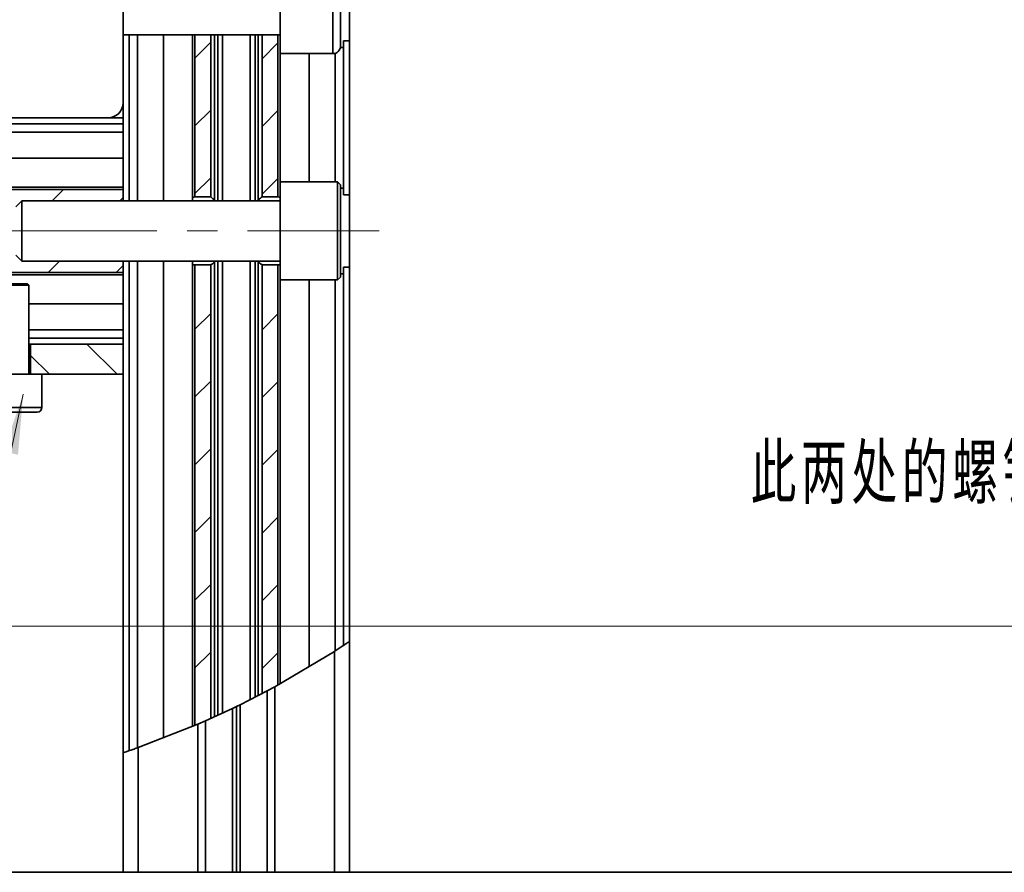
# Model space of a CAD drawing. Header units: millimetres. Extents: x -594 to 594, y -420 to 420.
# Tile 36 of 64: x -342 to -277, y 217 to 274. Entities that reach past the tile are written whole.
import ezdxf

# ---------------------------------------------------------------- set-up
doc = ezdxf.new("R2010")
doc.units = ezdxf.units.MM
doc.linetypes.add('点画线', pattern=[18, 12, -2, 2, -2])
doc.layers.get('0').update_dxf_attribs({"lineweight": 35})
for name, color, linetype, lineweight in [('中心线层', 1, '点画线', 18), ('几何体', 7, 'Continuous', 35), ('尺寸线层', 3, 'Continuous', 18)]:
    doc.layers.add(name, color=color, linetype=linetype, lineweight=lineweight)
doc.styles.add('标准', font='txt', dxfattribs={"width": 0.667})

# ---------------------------------------------------------------- blocks, each defined once
blk = doc.blocks.new('*X26')
at = {"layer": '尺寸线层', "color": 0}
blk.add_line((-83.372, 0), (32.052, 0), dxfattribs=at)
at = {"layer": '尺寸线层', "color": 0, "insert": (0, 6.687), "char_height": 3.5, "width": 128.20822, "attachment_point": 5, "line_spacing_factor": 1.15057, "style": '标准'}
blk.add_mtext('\\T1.1;此两处的螺钉配合30铝型材M5船型螺母固定\\P共四组', dxfattribs=at)
blk = doc.blocks.new('*X27')
at = {"layer": '尺寸线层', "linetype": 'Continuous'}
blk.add_hatch(color=0, dxfattribs=at).paths.add_polyline_path([(-3.586, 15.377), (-3.936, 11.361), (-4.914, 11.571)], flags=0)
at = {"layer": '尺寸线层', "color": 0, "linetype": 'Continuous'}
blk.add_line((-3.586, 15.377), (-6.884, 0), dxfattribs=at)
at = {"layer": '尺寸线层', "color": 0}
blk.add_line((-6.884, 0), (0, 0), dxfattribs=at)

msp = doc.modelspace()

# ---------------------------------------------------------------- hatches: boundary and pattern name
at = {"linetype": 'Continuous', "lineweight": 18}
h = msp.add_hatch(dxfattribs=at)
h.set_pattern_fill('ANSI31', color=256, style=0, pattern_type=0)
h.paths.add_polyline_path([(-330.445, 262.031), (-329.395, 262.031), (-329.395, 272.781), (-330.445, 272.781)], flags=0)
h = msp.add_hatch(dxfattribs=at)
h.set_pattern_fill('ANSI31', color=256, style=0, pattern_type=0)
h.paths.add_polyline_path([(-324.945, 272.781), (-325.995, 272.781), (-325.995, 262.031), (-324.945, 262.031)], flags=0)
h = msp.add_hatch(dxfattribs=at)
h.set_pattern_fill('ANSI31', color=256, style=0, pattern_type=0)
h.paths.add_polyline_path([(-395.195, 262.531), (-395.195, 261.781), (-335.195, 261.781), (-335.195, 262.531)], flags=0)
h = msp.add_hatch(dxfattribs=at)
h.set_pattern_fill('ANSI31', color=256, style=0, pattern_type=0)
h.paths.add_polyline_path([(-395.195, 257.781), (-395.195, 257.031), (-335.195, 257.031), (-335.195, 257.781)], flags=0)
h = msp.add_hatch(dxfattribs=at)
h.set_pattern_fill('ANSI31', color=256, style=0, pattern_type=0)
edge = h.paths.add_edge_path(flags=0)
edge.add_spline(control_points=[(-330.445, 227.012), (-330.093, 227.162), (-329.743, 227.315), (-329.395, 227.471)], knot_values=[0, 0, 0, 0, 1.145809, 1.145809, 1.145809, 1.145809], weights=[1, 1, 1, 1], degree=3, periodic=0)
edge.add_line((-329.395, 227.471), (-329.395, 257.531))
edge.add_line((-329.395, 257.531), (-330.445, 257.531))
edge.add_line((-330.445, 257.531), (-330.445, 227.012))
h = msp.add_hatch(dxfattribs=at)
h.set_pattern_fill('ANSI31', color=256, style=0, pattern_type=0)
edge = h.paths.add_edge_path(flags=0)
edge.add_line((-324.945, 257.531), (-325.995, 257.531))
edge.add_line((-325.995, 257.531), (-325.995, 229.117))
edge.add_spline(control_points=[(-325.995, 229.117), (-325.643, 229.301), (-325.293, 229.489), (-324.945, 229.679)], knot_values=[0, 0, 0, 0, 1.191, 1.191, 1.191, 1.191], weights=[1, 1, 1, 1], degree=3, periodic=0)
edge.add_line((-324.945, 229.679), (-324.945, 257.531))
h = msp.add_hatch(dxfattribs=at)
h.set_pattern_fill('ANSI31', color=256, style=0, pattern_type=0)
h.set_pattern_definition([(135, (0, 0), (-2.245064, -2.245064), [])])
h.paths.add_polyline_path([(-335.195, 252.281), (-341.32, 252.281), (-341.32, 250.281), (-335.195, 250.281)], flags=0)
h = msp.add_hatch(dxfattribs=at)
h.set_pattern_fill('ANSI31', color=256, style=0, pattern_type=0)
edge = h.paths.add_edge_path(flags=0)
edge.add_spline(control_points=[(-329.395, 227.471), (-329.743, 227.315), (-330.093, 227.162), (-330.445, 227.012)], knot_values=[0, 0, 0, 0, 1.145809, 1.145809, 1.145809, 1.145809], weights=[1, 1, 1, 1], degree=3, periodic=0)
edge.add_spline(control_points=[(-330.445, 227.012), (-330.495, 226.991), (-330.545, 226.97), (-330.595, 226.948)], knot_values=[0, 0, 0, 0, 0.162969, 0.162969, 0.162969, 0.162969], weights=[1, 1, 1, 1], degree=3, periodic=0)
edge.add_spline(control_points=[(-330.595, 226.948), (-331.237, 226.677), (-331.881, 226.416), (-332.527, 226.167)], knot_values=[0, 0, 0, 0, 2.084295, 2.084295, 2.084295, 2.084295], weights=[1, 1, 1, 1], degree=3, periodic=0)
edge.add_spline(control_points=[(-332.527, 226.167), (-333.096, 225.947), (-333.669, 225.735), (-334.245, 225.53)], knot_values=[0, 0, 0, 0, 1.832067, 1.832067, 1.832067, 1.832067], weights=[1, 1, 1, 1], degree=3, periodic=0)
edge.add_spline(control_points=[(-334.245, 225.53), (-334.428, 225.465), (-334.611, 225.401), (-334.795, 225.338)], knot_values=[0, 0, 0, 0, 0.582755, 0.582755, 0.582755, 0.582755], weights=[1, 1, 1, 1], degree=3, periodic=0)
edge.add_spline(control_points=[(-334.795, 225.338), (-334.928, 225.292), (-335.061, 225.246), (-335.195, 225.201)], knot_values=[0, 0, 0, 0, 0.422737, 0.422737, 0.422737, 0.422737], weights=[1, 1, 1, 1], degree=3, periodic=0)
edge.add_spline(control_points=[(-335.195, 225.201), (-335.195, 225.201), (-335.177, 225.207), (-335.143, 225.219), (-335.109, 225.23), (-335.058, 225.247), (-334.995, 225.269), (-334.931, 225.291), (-334.852, 225.318), (-334.765, 225.348), (-334.674, 225.38), (-334.572, 225.415), (-334.467, 225.452), (-334.378, 225.483), (-334.286, 225.516), (-334.195, 225.548)], knot_values=[0, 0, 0, 0, 0.212224, 0.212224, 0.212224, 0.424151, 0.424151, 0.424151, 0.640666, 0.640666, 0.640666, 0.868193, 0.868193, 0.868193, 1.058558, 1.058558, 1.058558, 1.058558], weights=[1, 1, 1, 1, 1, 1, 1, 1, 1, 1, 1, 1, 1, 1, 1, 1], degree=3, periodic=0)
edge.add_spline(control_points=[(-334.195, 225.548), (-332.858, 226.024), (-331.54, 226.541), (-330.245, 227.098)], knot_values=[0, 0, 0, 0, 4.243831, 4.243831, 4.243831, 4.243831], weights=[1, 1, 1, 1], degree=3, periodic=0)
edge.add_spline(control_points=[(-330.245, 227.098), (-330.078, 227.17), (-329.911, 227.242), (-329.745, 227.315)], knot_values=[0, 0, 0, 0, 0.545309, 0.545309, 0.545309, 0.545309], weights=[1, 1, 1, 1], degree=3, periodic=0)
edge.add_line((-329.745, 227.315), (-329.745, 227.315))
edge.add_spline(control_points=[(-329.745, 227.315), (-330.43, 227.014), (-331.122, 226.723), (-331.82, 226.445)], knot_values=[0, 0, 0, 0, 2.250428, 2.250428, 2.250428, 2.250428], weights=[1, 1, 1, 1], degree=3, periodic=0)
edge.add_spline(control_points=[(-331.82, 226.445), (-331.174, 226.703), (-330.529, 226.972), (-329.888, 227.253)], knot_values=[0, 0, 0, 0, 2.09438, 2.09438, 2.09438, 2.09438], weights=[1, 1, 1, 1], degree=3, periodic=0)
edge.add_spline(control_points=[(-329.888, 227.253), (-329.237, 227.537), (-328.593, 227.832), (-327.955, 228.137)], knot_values=[0, 0, 0, 0, 2.125879, 2.125879, 2.125879, 2.125879], weights=[1, 1, 1, 1], degree=3, periodic=0)
edge.add_spline(control_points=[(-327.955, 228.137), (-327.868, 228.178), (-327.781, 228.22), (-327.695, 228.262)], knot_values=[0, 0, 0, 0, 0.288291, 0.288291, 0.288291, 0.288291], weights=[1, 1, 1, 1], degree=3, periodic=0)
edge.add_spline(control_points=[(-327.695, 228.262), (-327.608, 228.304), (-327.522, 228.346), (-327.435, 228.388)], knot_values=[0, 0, 0, 0, 0.28894, 0.28894, 0.28894, 0.28894], weights=[1, 1, 1, 1], degree=3, periodic=0)
edge.add_spline(control_points=[(-327.435, 228.388), (-326.784, 228.707), (-326.139, 229.037), (-325.502, 229.378)], knot_values=[0, 0, 0, 0, 2.171573, 2.171573, 2.171573, 2.171573], weights=[1, 1, 1, 1], degree=3, periodic=0)
edge.add_spline(control_points=[(-325.502, 229.378), (-324.854, 229.724), (-324.21, 230.083), (-323.57, 230.457)], knot_values=[0, 0, 0, 0, 2.213306, 2.213306, 2.213306, 2.213306], weights=[1, 1, 1, 1], degree=3, periodic=0)
edge.add_spline(control_points=[(-323.57, 230.457), (-324.252, 230.059), (-324.944, 229.674), (-325.645, 229.301)], knot_values=[0, 0, 0, 0, 2.375212, 2.375212, 2.375212, 2.375212], weights=[1, 1, 1, 1], degree=3, periodic=0)
edge.add_spline(control_points=[(-325.645, 229.301), (-325.478, 229.39), (-325.311, 229.48), (-325.145, 229.57)], knot_values=[0, 0, 0, 0, 0.567558, 0.567558, 0.567558, 0.567558], weights=[1, 1, 1, 1], degree=3, periodic=0)
edge.add_spline(control_points=[(-325.145, 229.57), (-323.792, 230.305), (-322.473, 231.089), (-321.195, 231.922)], knot_values=[0, 0, 0, 0, 4.598274, 4.598274, 4.598274, 4.598274], weights=[1, 1, 1, 1], degree=3, periodic=0)
edge.add_spline(control_points=[(-321.195, 231.922), (-321.053, 232.014), (-320.909, 232.109), (-320.777, 232.196), (-320.655, 232.278), (-320.539, 232.355), (-320.444, 232.419), (-320.378, 232.464), (-320.321, 232.503), (-320.278, 232.532), (-320.236, 232.561), (-320.208, 232.58), (-320.198, 232.586), (-320.196, 232.588), (-320.195, 232.589), (-320.195, 232.589)], knot_values=[0, 0, 0, 0, 0.355647, 0.355647, 0.355647, 0.685352, 0.685352, 0.685352, 0.914149, 0.914149, 0.914149, 1.144889, 1.144889, 1.144889, 1.201987, 1.201987, 1.201987, 1.201987], weights=[1, 1, 1, 1, 1, 1, 1, 1, 1, 1, 1, 1, 1, 1, 1, 1], degree=3, periodic=0)
edge.add_spline(control_points=[(-320.195, 232.589), (-320.328, 232.498), (-320.461, 232.408), (-320.595, 232.318)], knot_values=[0, 0, 0, 0, 0.482894, 0.482894, 0.482894, 0.482894], weights=[1, 1, 1, 1], degree=3, periodic=0)
edge.add_spline(control_points=[(-320.595, 232.318), (-320.777, 232.196), (-320.961, 232.075), (-321.145, 231.954)], knot_values=[0, 0, 0, 0, 0.659401, 0.659401, 0.659401, 0.659401], weights=[1, 1, 1, 1], degree=3, periodic=0)
edge.add_spline(control_points=[(-321.145, 231.954), (-321.71, 231.585), (-322.283, 231.226), (-322.863, 230.876)], knot_values=[0, 0, 0, 0, 2.028152, 2.028152, 2.028152, 2.028152], weights=[1, 1, 1, 1], degree=3, periodic=0)
edge.add_spline(control_points=[(-322.863, 230.876), (-323.503, 230.491), (-324.147, 230.119), (-324.795, 229.762)], knot_values=[0, 0, 0, 0, 2.230777, 2.230777, 2.230777, 2.230777], weights=[1, 1, 1, 1], degree=3, periodic=0)
edge.add_spline(control_points=[(-324.795, 229.762), (-324.845, 229.734), (-324.895, 229.707), (-324.945, 229.679)], knot_values=[0, 0, 0, 0, 0.171195, 0.171195, 0.171195, 0.171195], weights=[1, 1, 1, 1], degree=3, periodic=0)
edge.add_spline(control_points=[(-324.945, 229.679), (-325.293, 229.489), (-325.643, 229.301), (-325.995, 229.117)], knot_values=[0, 0, 0, 0, 1.191, 1.191, 1.191, 1.191], weights=[1, 1, 1, 1], degree=3, periodic=0)
edge.add_spline(control_points=[(-325.995, 229.117), (-325.995, 229.117), (-326.014, 229.107), (-326.051, 229.088), (-326.096, 229.065), (-326.167, 229.027), (-326.257, 228.981)], knot_values=[0, 0, 0, 0, 0.133896, 0.133896, 0.133896, 0.295663, 0.295663, 0.295663, 0.295663], weights=[1, 1, 1, 1, 1, 1, 1], degree=3, periodic=0)
edge.add_spline(control_points=[(-326.257, 228.981), (-326.147, 229.038), (-326.037, 229.095), (-325.927, 229.153)], knot_values=[0, 0, 0, 0, 0.372153, 0.372153, 0.372153, 0.372153], weights=[1, 1, 1, 1], degree=3, periodic=0)
edge.add_spline(control_points=[(-325.927, 229.153), (-325.923, 229.155), (-325.919, 229.157), (-325.916, 229.159), (-325.891, 229.171), (-325.87, 229.183), (-325.854, 229.191), (-325.838, 229.199), (-325.827, 229.205), (-325.822, 229.208), (-325.816, 229.211), (-325.816, 229.211), (-325.822, 229.208), (-325.83, 229.204), (-325.845, 229.196), (-325.866, 229.185), (-325.889, 229.172), (-325.921, 229.156), (-325.957, 229.137), (-325.995, 229.117), (-326.039, 229.094), (-326.085, 229.07), (-326.129, 229.047), (-326.176, 229.023), (-326.222, 228.999), (-326.265, 228.977), (-326.308, 228.955), (-326.348, 228.934), (-326.388, 228.914), (-326.425, 228.894), (-326.458, 228.878)], knot_values=[0, 0, 0, 0, 0.011757, 0.011757, 0.011757, 0.08964, 0.08964, 0.08964, 0.165058, 0.165058, 0.165058, 0.244336, 0.244336, 0.244336, 0.333908, 0.333908, 0.333908, 0.435588, 0.435588, 0.435588, 0.543582, 0.543582, 0.543582, 0.649032, 0.649032, 0.649032, 0.74696, 0.74696, 0.74696, 0.845324, 0.845324, 0.845324, 0.845324], weights=[1, 1, 1, 1, 1, 1, 1, 1, 1, 1, 1, 1, 1, 1, 1, 1, 1, 1, 1, 1, 1, 1, 1, 1, 1, 1, 1, 1, 1, 1, 1], degree=3, periodic=0)
edge.add_spline(control_points=[(-326.458, 228.878), (-326.567, 228.822), (-326.678, 228.766), (-326.788, 228.71)], knot_values=[0, 0, 0, 0, 0.370283, 0.370283, 0.370283, 0.370283], weights=[1, 1, 1, 1], degree=3, periodic=0)
edge.add_spline(control_points=[(-326.788, 228.71), (-326.982, 228.612), (-327.202, 228.502), (-327.425, 228.393), (-327.624, 228.296), (-327.831, 228.196), (-328.03, 228.101), (-328.229, 228.006), (-328.426, 227.914), (-328.602, 227.832)], knot_values=[0, 0, 0, 0, 0.724322, 0.724322, 0.724322, 1.369252, 1.369252, 1.369252, 2.015988, 2.015988, 2.015988, 2.015988], weights=[1, 1, 1, 1, 1, 1, 1, 1, 1, 1], degree=3, periodic=0)
edge.add_spline(control_points=[(-328.602, 227.832), (-328.712, 227.781), (-328.822, 227.73), (-328.932, 227.68)], knot_values=[0, 0, 0, 0, 0.36347, 0.36347, 0.36347, 0.36347], weights=[1, 1, 1, 1], degree=3, periodic=0)
edge.add_spline(control_points=[(-328.932, 227.68), (-328.947, 227.673), (-328.963, 227.666), (-328.979, 227.659), (-329.018, 227.641), (-329.061, 227.621), (-329.106, 227.601), (-329.15, 227.581), (-329.196, 227.56), (-329.24, 227.54), (-329.282, 227.521), (-329.324, 227.503), (-329.362, 227.485), (-329.397, 227.47), (-329.431, 227.455), (-329.46, 227.442), (-329.487, 227.43), (-329.51, 227.419), (-329.529, 227.411), (-329.546, 227.403), (-329.559, 227.398), (-329.566, 227.394), (-329.573, 227.391), (-329.574, 227.391), (-329.569, 227.393), (-329.564, 227.395), (-329.551, 227.401), (-329.533, 227.409), (-329.515, 227.417), (-329.491, 227.428), (-329.463, 227.44)], knot_values=[0, 0, 0, 0, 0.042937, 0.042937, 0.042937, 0.14431, 0.14431, 0.14431, 0.243232, 0.243232, 0.243232, 0.335573, 0.335573, 0.335573, 0.420508, 0.420508, 0.420508, 0.499775, 0.499775, 0.499775, 0.576784, 0.576784, 0.576784, 0.655942, 0.655942, 0.655942, 0.739256, 0.739256, 0.739256, 0.822254, 0.822254, 0.822254, 0.822254], weights=[1, 1, 1, 1, 1, 1, 1, 1, 1, 1, 1, 1, 1, 1, 1, 1, 1, 1, 1, 1, 1, 1, 1, 1, 1, 1, 1, 1, 1, 1, 1], degree=3, periodic=0)
edge.add_spline(control_points=[(-329.463, 227.44), (-329.353, 227.49), (-329.243, 227.539), (-329.133, 227.589)], knot_values=[0, 0, 0, 0, 0.361952, 0.361952, 0.361952, 0.361952], weights=[1, 1, 1, 1], degree=3, periodic=0)
edge.add_spline(control_points=[(-329.133, 227.589), (-329.207, 227.555), (-329.267, 227.528), (-329.311, 227.508), (-329.366, 227.484), (-329.395, 227.471), (-329.395, 227.471)], knot_values=[0, 0, 0, 0, 0.127331, 0.127331, 0.127331, 0.287729, 0.287729, 0.287729, 0.287729], weights=[1, 1, 1, 1, 1, 1, 1], degree=3, periodic=0)
edge = h.paths.add_edge_path(flags=0)
edge.add_spline(control_points=[(-333.445, 225.82), (-333.518, 225.793), (-333.592, 225.766), (-333.664, 225.74), (-333.777, 225.698), (-333.888, 225.658), (-333.989, 225.622), (-334.084, 225.588), (-334.171, 225.556), (-334.245, 225.53), (-334.315, 225.505), (-334.374, 225.484), (-334.417, 225.47), (-334.458, 225.455), (-334.484, 225.446), (-334.492, 225.443), (-334.5, 225.44), (-334.489, 225.444), (-334.46, 225.454), (-334.429, 225.465), (-334.377, 225.483), (-334.31, 225.507), (-334.239, 225.533), (-334.147, 225.565), (-334.046, 225.601), (-333.941, 225.639), (-333.823, 225.682), (-333.701, 225.726), (-333.58, 225.77), (-333.453, 225.817), (-333.33, 225.863), (-333.212, 225.906), (-333.095, 225.95), (-332.988, 225.991), (-332.887, 226.029), (-332.792, 226.065), (-332.71, 226.096), (-332.633, 226.126), (-332.566, 226.152), (-332.515, 226.172), (-332.464, 226.191), (-332.428, 226.205), (-332.41, 226.212), (-332.391, 226.219), (-332.39, 226.22), (-332.407, 226.213), (-332.425, 226.206), (-332.465, 226.191), (-332.521, 226.169), (-332.581, 226.146), (-332.661, 226.115), (-332.754, 226.08), (-332.85, 226.043), (-332.961, 226.001), (-333.078, 225.957), (-333.195, 225.913), (-333.321, 225.866), (-333.445, 225.82)], knot_values=[0, 0, 0, 0, 0.153572, 0.153572, 0.153572, 0.396203, 0.396203, 0.396203, 0.625905, 0.625905, 0.625905, 0.847191, 0.847191, 0.847191, 1.067175, 1.067175, 1.067175, 1.294039, 1.294039, 1.294039, 1.534471, 1.534471, 1.534471, 1.789821, 1.789821, 1.789821, 2.053816, 2.053816, 2.053816, 2.315416, 2.315416, 2.315416, 2.565129, 2.565129, 2.565129, 2.799405, 2.799405, 2.799405, 3.021132, 3.021132, 3.021132, 3.238079, 3.238079, 3.238079, 3.460704, 3.460704, 3.460704, 3.698228, 3.698228, 3.698228, 3.952677, 3.952677, 3.952677, 4.215237, 4.215237, 4.215237, 4.477338, 4.477338, 4.477338, 4.477338], weights=[1, 1, 1, 1, 1, 1, 1, 1, 1, 1, 1, 1, 1, 1, 1, 1, 1, 1, 1, 1, 1, 1, 1, 1, 1, 1, 1, 1, 1, 1, 1, 1, 1, 1, 1, 1, 1, 1, 1, 1, 1, 1, 1, 1, 1, 1, 1, 1, 1, 1, 1, 1, 1, 1, 1, 1, 1, 1], degree=3, periodic=0)
edge = h.paths.add_edge_path(flags=0)
edge.add_spline(control_points=[(-321.945, 231.442), (-322.048, 231.377), (-322.153, 231.312), (-322.253, 231.249), (-322.359, 231.183), (-322.463, 231.12), (-322.557, 231.062), (-322.64, 231.012), (-322.716, 230.965), (-322.781, 230.926), (-322.839, 230.891), (-322.889, 230.86), (-322.925, 230.839), (-322.961, 230.817), (-322.984, 230.804), (-322.992, 230.799), (-323, 230.794), (-322.991, 230.799), (-322.965, 230.815), (-322.936, 230.832), (-322.884, 230.864), (-322.818, 230.904), (-322.752, 230.943), (-322.67, 230.993), (-322.581, 231.048), (-322.464, 231.119), (-322.33, 231.201), (-322.195, 231.285), (-322.063, 231.367), (-321.926, 231.453), (-321.793, 231.537), (-321.675, 231.612), (-321.558, 231.687), (-321.45, 231.756), (-321.357, 231.816), (-321.269, 231.873), (-321.192, 231.923), (-321.125, 231.967), (-321.065, 232.006), (-321.018, 232.038), (-320.974, 232.067), (-320.939, 232.089), (-320.919, 232.103), (-320.897, 232.117), (-320.89, 232.122), (-320.898, 232.116), (-320.908, 232.11), (-320.937, 232.09), (-320.982, 232.061), (-321.026, 232.032), (-321.087, 231.992), (-321.157, 231.946), (-321.255, 231.882), (-321.375, 231.805), (-321.502, 231.723), (-321.641, 231.634), (-321.794, 231.536), (-321.945, 231.442)], knot_values=[0, 0, 0, 0, 0.251731, 0.251731, 0.251731, 0.518869, 0.518869, 0.518869, 0.753042, 0.753042, 0.753042, 0.966659, 0.966659, 0.966659, 1.176654, 1.176654, 1.176654, 1.405063, 1.405063, 1.405063, 1.66646, 1.66646, 1.66646, 1.925691, 1.925691, 1.925691, 2.265292, 2.265292, 2.265292, 2.593961, 2.593961, 2.593961, 2.88577, 2.88577, 2.88577, 3.136303, 3.136303, 3.136303, 3.355166, 3.355166, 3.355166, 3.559246, 3.559246, 3.559246, 3.772194, 3.772194, 3.772194, 4.013459, 4.013459, 4.013459, 4.25281, 4.25281, 4.25281, 4.590395, 4.590395, 4.590395, 4.962393, 4.962393, 4.962393, 4.962393], weights=[1, 1, 1, 1, 1, 1, 1, 1, 1, 1, 1, 1, 1, 1, 1, 1, 1, 1, 1, 1, 1, 1, 1, 1, 1, 1, 1, 1, 1, 1, 1, 1, 1, 1, 1, 1, 1, 1, 1, 1, 1, 1, 1, 1, 1, 1, 1, 1, 1, 1, 1, 1, 1, 1, 1, 1, 1, 1], degree=3, periodic=0)

# ---------------------------------------------------------------- linework, layer by layer
at = {"layer": '中心线层'}
msp.add_line((-416.953, 259.781), (-318.237, 259.781), dxfattribs=at)
at = {"layer": '几何体'}
for p, q in [((-335.195, 268.281), (-335.195, 301.281)), ((-324.795, 271.531), (-324.795, 277.822)), ((-321.295, 271.531), (-321.295, 277.822)), ((-320.795, 277.354), (-320.795, 272.031)), ((-320.195, 272.384), (-320.195, 277.178)), ((-335.195, 272.781), (-324.795, 272.781)), ((-334.795, 261.781), (-334.795, 272.781)), ((-334.245, 261.781), (-334.245, 272.781)), ((-332.527, 272.781), (-332.527, 261.781)), ((-330.595, 272.781), (-330.595, 262.016)), ((-330.445, 272.781), (-329.395, 272.781)), ((-330.445, 272.781), (-330.445, 262.031)), ((-329.395, 272.781), (-329.395, 262.031)), ((-329.133, 272.781), (-329.133, 261.84)), ((-328.932, 272.781), (-328.932, 261.781)), ((-328.602, 261.781), (-328.602, 272.781)), ((-326.788, 272.781), (-326.788, 261.781)), ((-326.458, 261.781), (-326.458, 272.781)), ((-326.257, 261.84), (-326.257, 272.781)), ((-325.995, 272.781), (-324.945, 272.781)), ((-325.995, 262.031), (-325.995, 272.781)), ((-324.945, 272.781), (-324.945, 262.031)), ((-320.803, 271.944), (-320.595, 271.944)), ((-320.595, 272.384), (-320.195, 272.384)), ((-320.595, 271.944), (-320.595, 272.384)), ((-320.595, 271.944), (-320.595, 262.618)), ((-320.195, 262.178), (-320.195, 272.384)), ((-324.795, 271.531), (-321.295, 271.531)), ((-324.795, 263.031), (-324.795, 271.531)), ((-322.863, 271.531), (-322.863, 263.031)), ((-321.145, 271.554), (-321.145, 263.031)), ((-335.195, 268.281), (-335.195, 266.881)), ((-395.195, 266.881), (-335.195, 266.881)), ((-336.195, 267.281), (-394.195, 267.281)), ((-335.195, 267.281), (-336.195, 267.281)), ((-335.195, 267.281), (-335.195, 266.881)), ((-335.195, 266.881), (-335.195, 266.331)), ((-395.195, 266.331), (-335.195, 266.331)), ((-335.195, 266.331), (-335.195, 263.038)), ((-335.195, 264.613), (-395.195, 264.613)), ((-335.195, 262.681), (-335.195, 263.038)), ((-320.99, 263.031), (-324.795, 263.031)), ((-324.795, 263.031), (-324.795, 256.531)), ((-320.795, 262.836), (-320.99, 263.031)), ((-320.99, 256.531), (-320.99, 263.031)), ((-320.795, 260.951), (-320.795, 262.836)), ((-335.195, 262.681), (-395.195, 262.681)), ((-335.195, 262.531), (-395.195, 262.531)), ((-335.195, 262.681), (-335.195, 262.531)), ((-335.195, 262.531), (-335.195, 261.781)), ((-320.795, 262.618), (-320.595, 262.618)), ((-320.595, 262.178), (-320.595, 262.618)), ((-320.595, 262.178), (-320.195, 262.178)), ((-320.195, 257.384), (-320.195, 262.178)), ((-341.895, 261.781), (-342.295, 261.381)), ((-324.795, 261.781), (-341.895, 261.781)), ((-341.895, 261.781), (-341.895, 257.781)), ((-330.595, 262.016), (-330.595, 261.781)), ((-329.395, 262.031), (-330.445, 262.031)), ((-324.945, 262.031), (-325.995, 262.031)), ((-320.795, 256.726), (-320.795, 260.951)), ((-342.295, 258.181), (-341.895, 257.781)), ((-341.895, 257.781), (-324.795, 257.781)), ((-335.195, 257.781), (-335.195, 257.031)), ((-334.795, 225.338), (-334.795, 257.781)), ((-334.245, 225.53), (-334.245, 257.781)), ((-332.527, 257.781), (-332.527, 226.202)), ((-330.595, 257.781), (-330.595, 257.546)), ((-329.133, 257.722), (-329.133, 227.598)), ((-328.932, 257.781), (-328.932, 227.69)), ((-328.602, 227.841), (-328.602, 257.781)), ((-326.788, 257.781), (-326.788, 228.72)), ((-326.458, 228.889), (-326.458, 257.781)), ((-326.257, 228.991), (-326.257, 257.722)), ((-335.195, 257.031), (-395.195, 257.031)), ((-335.195, 257.031), (-335.195, 256.881)), ((-330.595, 257.546), (-330.595, 226.96)), ((-330.445, 257.531), (-330.445, 227.012)), ((-330.445, 257.531), (-329.395, 257.531)), ((-329.395, 257.531), (-329.395, 227.471)), ((-325.995, 229.117), (-325.995, 257.531)), ((-325.995, 257.531), (-324.945, 257.531)), ((-324.945, 257.531), (-324.945, 229.679)), ((-320.595, 256.944), (-320.795, 256.944)), ((-320.195, 257.384), (-320.595, 257.384)), ((-320.595, 256.944), (-320.595, 257.384)), ((-320.595, 256.944), (-320.595, 232.318)), ((-320.195, 232.589), (-320.195, 257.384)), ((-395.195, 256.881), (-335.195, 256.881)), ((-335.195, 256.524), (-335.195, 256.881)), ((-335.195, 256.524), (-335.195, 253.231)), ((-324.795, 256.531), (-320.99, 256.531)), ((-324.795, 229.778), (-324.795, 256.531)), ((-322.863, 256.531), (-322.863, 230.929)), ((-321.145, 256.531), (-321.145, 231.955)), ((-320.99, 256.531), (-320.795, 256.726)), ((-341.445, 256.181), (-343.945, 256.181)), ((-343.845, 256.281), (-341.618, 256.281)), ((-341.618, 256.281), (-341.545, 256.281)), ((-341.445, 256.181), (-341.545, 256.281)), ((-341.445, 250.281), (-341.445, 256.181)), ((-335.195, 254.949), (-341.445, 254.949)), ((-335.195, 253.231), (-341.445, 253.231)), ((-335.195, 253.231), (-335.195, 252.681)), ((-335.195, 252.681), (-341.445, 252.681)), ((-335.195, 252.681), (-335.195, 252.281)), ((-335.195, 252.681), (-335.195, 252.281)), ((-341.32, 252.281), (-341.445, 252.281)), ((-341.32, 250.281), (-341.32, 252.281)), ((-335.195, 252.281), (-341.32, 252.281)), ((-335.195, 252.281), (-335.195, 250.281)), ((-344.82, 250.281), (-340.706, 250.281)), ((-340.706, 250.281), (-340.57, 250.281)), ((-340.57, 248.093), (-340.57, 250.281)), ((-335.195, 250.281), (-340.57, 250.281)), ((-335.195, 250.281), (-335.195, 225.201)), ((-344.82, 248.093), (-340.706, 248.093)), ((-340.706, 248.093), (-340.57, 248.093)), ((-340.998, 247.781), (-344.507, 247.781)), ((-340.882, 247.781), (-340.998, 247.781)), ((-320.195, 217.281), (-320.195, 232.589)), ((-321.195, 231.922), (-325.145, 229.57)), ((-321.195, 231.922), (-321.195, 217.281)), ((-325.145, 229.57), (-325.645, 229.301)), ((-325.145, 217.281), (-325.145, 229.57)), ((-325.645, 229.304), (-327.435, 228.388)), ((-325.645, 229.301), (-325.645, 217.281)), ((-327.695, 228.262), (-327.955, 228.137)), ((-327.435, 228.388), (-327.695, 228.262)), ((-327.695, 217.281), (-327.695, 228.262)), ((-327.435, 217.281), (-327.435, 228.388)), ((-327.955, 228.137), (-329.745, 227.318)), ((-327.955, 228.137), (-327.955, 217.281)), ((-330.245, 227.098), (-334.195, 225.548)), ((-329.745, 227.315), (-330.245, 227.098)), ((-330.245, 227.098), (-330.245, 217.281)), ((-329.745, 217.281), (-329.745, 227.315)), ((-335.195, 225.201), (-335.195, 217.281)), ((-334.195, 217.281), (-334.195, 225.548)), ((-335.195, 217.281), (-381.588, 217.281)), ((-334.195, 217.281), (-335.195, 217.281)), ((-330.245, 217.281), (-334.195, 217.281)), ((-329.745, 217.281), (-330.245, 217.281)), ((-325.645, 217.281), (-329.745, 217.281)), ((-325.145, 217.281), (-325.645, 217.281)), ((-321.195, 217.281), (-325.145, 217.281)), ((-320.195, 217.281), (-321.195, 217.281)), ((-185.195, 217.281), (-320.195, 217.281))]:
    msp.add_line(p, q, dxfattribs=at)
for centre, radius, start, end in [((-321.295, 272.031), 0.5, 270, 360), ((-336.195, 268.281), 1, 270, 0), ((-328.225, 259.781), 2.25, 113.78132, 117.26604), ((-327.165, 259.781), 2.25, 62.73396, 66.21868), ((-328.225, 259.781), 2.25, 242.73396, 246.21868), ((-327.165, 259.781), 2.25, 293.78132, 297.26604), ((-340.882, 248.093), 0.313, 270, 360)]:
    msp.add_arc(centre, radius, start, end, dxfattribs=at)
for centre, start_param, end_param in [((-330.445, 259.781), 0, 0.115728), ((-324.945, 259.781), 6.167457, 6.283185), ((-330.445, 259.781), 3.025864, 3.141593), ((-324.945, 259.781), 3.141593, 3.257321)]:
    msp.add_ellipse(centre, major_axis=(0, 2.25), ratio=0.57735, start_param=start_param, end_param=end_param, dxfattribs=at)
for points, knots in [([(-329.133, 261.84), (-329.209, 261.895), (-329.358, 262.002), (-329.383, 262.021), (-329.395, 262.031)], [0, 0, 0, 0, 0.1672288, 0.3245853, 0.3245853, 0.3245853, 0.3245853]), ([(-325.995, 262.031), (-326.008, 262.02), (-326.035, 262), (-326.184, 261.892), (-326.257, 261.84)], [0, 0, 0, 0, 0.1663442, 0.3245883, 0.3245883, 0.3245883, 0.3245883]), ([(-329.395, 257.531), (-329.381, 257.542), (-329.355, 257.562), (-329.206, 257.67), (-329.133, 257.722)], [0, 0, 0, 0, 0.1663442, 0.3245883, 0.3245883, 0.3245883, 0.3245883]), ([(-326.257, 257.722), (-326.181, 257.667), (-326.032, 257.56), (-326.007, 257.54), (-325.995, 257.531)], [0, 0, 0, 0, 0.1672288, 0.3245853, 0.3245853, 0.3245853, 0.3245853]), ([(-321.195, 231.922), (-321.052, 232.015), (-320.778, 232.195), (-320.459, 232.409), (-320.264, 232.541), (-320.199, 232.586), (-320.196, 232.588), (-320.195, 232.589)], [0, 0, 0, 0, 0.354647, 0.68322, 0.912944, 1.143824, 1.201994, 1.201994, 1.201994, 1.201994]), ([(-335.195, 225.201), (-335.185, 225.204), (-335.164, 225.211), (-335.006, 225.265), (-334.77, 225.346), (-334.487, 225.445), (-334.286, 225.516), (-334.195, 225.548)], [0, 0, 0, 0, 0.211955, 0.423744, 0.640186, 0.867547, 1.05856, 1.05856, 1.05856, 1.05856])]:
    msp.add_open_spline(points, degree=3, knots=knots, dxfattribs=at)

# ---------------------------------------------------------------- block references
at = {"layer": '尺寸线层'}
for name, p in [('*X26', (-261.764, 233.592)), ('*X27', (-338.222, 233.592))]:
    msp.add_blockref(name, p, dxfattribs=at)

doc.saveas('drawing.dxf')
